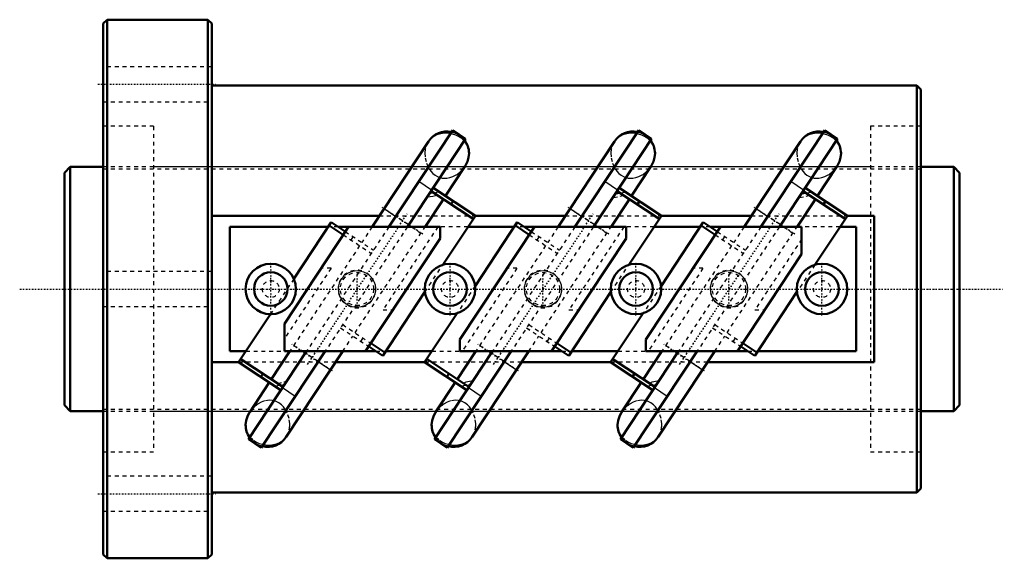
# Model space of a CAD drawing. Header units: millimetres. Extents: x -22 to 233, y -70 to 70.
import ezdxf

# ---------------------------------------------------------------- set-up
doc = ezdxf.new("R2010")
doc.units = ezdxf.units.MM
doc.linetypes.add('Center', pattern=[1.5, 0.45, -0.5, 0.05, -0.5])
doc.linetypes.add('Dashed', pattern=[2, 1, -1])
for name, color, linetype, lineweight in [('2d ConnectionPoints', 7, 'Continuous', 50), ('AM_0', 7, 'Continuous', 50), ('AM_4', 3, 'Continuous', 25), ('AM_5', 3, 'Continuous', 25), ('AM_7', 7, 'Center', 25), ('AM_9', 6, 'Dashed', 25)]:
    doc.layers.add(name, color=color, linetype=linetype, lineweight=lineweight)

# ---------------------------------------------------------------- blocks, each defined once
blk = doc.blocks.new('1_RR0100HBN6316_7_5N_0_in_HBN631675RRG2231LC00G200_0')
at = {"layer": 'AM_0'}
for p, q in [((1, 69.5), (0, 68.5)), ((27, 69.5), (1, 69.5)), ((1, 69.5), (1, -69.5)), ((27, 69.5), (27, -69.5)), ((28, 68.5), (27, 69.5)), ((0, 68.5), (0, -68.5)), ((28, 68.5), (28, -68.5)), ((210, 52.5), (28, 52.5)), ((210, 52.5), (210, -52.5)), ((211, 51.5), (210, 52.5)), ((211, 51.5), (211, -51.5)), ((90.2, 41), (73.72, 16.06)), ((93.54, 38.79), (90.2, 41)), ((138.2, 41), (121.72, 16.06)), ((141.54, 38.79), (138.2, 41)), ((186.2, 41), (169.72, 16.06)), ((189.54, 38.79), (186.2, 41)), ((93.54, 38.79), (78.51, 16.06)), ((141.54, 38.79), (126.51, 16.06)), ((189.54, 38.79), (174.51, 16.06)), ((83.96, 38.08), (69.4, 16.06)), ((131.96, 38.08), (117.4, 16.06)), ((179.96, 38.08), (165.4, 16.06)), ((88.34, 24.04), (93.36, 31.63)), ((136.34, 24.04), (141.36, 31.63)), ((184.34, 24.04), (189.36, 31.63)), ((85.16, 26.12), (96.05, 18.92)), ((133.16, 26.12), (144.05, 18.92)), ((181.16, 26.12), (192.05, 18.92)), ((83.07, 16.06), (87.79, 23.21)), ((84.61, 25.29), (95.5, 18.09)), ((131.07, 16.06), (135.79, 23.21)), ((132.61, 25.29), (143.5, 18.09)), ((179.07, 16.06), (183.79, 23.21)), ((180.61, 25.29), (191.5, 18.09)), ((90.35, 22.69), (89.8, 21.86)), ((138.43, 22.64), (137.87, 21.81)), ((186.43, 22.64), (185.87, 21.81)), ((28, 18.85), (71.24, 18.85)), ((96.05, 18.92), (87.66, 6.23)), ((96, 18.85), (119.24, 18.85)), ((144.05, 18.92), (135.66, 6.23)), ((144, 18.85), (167.24, 18.85)), ((192.05, 18.92), (183.66, 6.23)), ((192, 18.85), (199, 18.85)), ((199, -18.85), (199, 18.85)), ((58.08, 16.06), (32.69, 16.06)), ((32.69, 16.06), (32.69, -16.07)), ((46.75, -8.97), (63.29, 16.06)), ((58.85, 17.23), (49.2, 2.63)), ((58.3, 16.4), (61.93, 14)), ((58.85, 17.23), (62.48, 14.83)), ((86.94, 16.06), (60.62, 16.06)), ((86.94, 16.06), (86.94, 13.04)), ((92.06, -13.04), (111.29, 16.06)), ((106.08, 16.06), (94.16, 16.06)), ((106.85, 17.23), (95.96, 0.75)), ((106.38, 16.35), (106.93, 17.18)), ((106.38, 16.35), (109.93, 14)), ((106.85, 17.23), (110.48, 14.83)), ((134.94, 16.06), (108.62, 16.06)), ((134.94, 16.06), (134.94, 13.04)), ((140.06, -13.04), (159.29, 16.06)), ((154.08, 16.06), (142.16, 16.06)), ((154.85, 17.23), (143.96, 0.75)), ((154.3, 16.4), (157.93, 14)), ((154.85, 17.23), (158.48, 14.83)), ((180.25, 16.06), (156.62, 16.06)), ((180.25, 16.06), (180.25, 8.97)), ((194.31, 16.06), (190.16, 16.06)), ((194.31, -16.07), (194.31, 16.06)), ((86.94, 13.04), (67.71, -16.07)), ((134.94, 13.04), (115.71, -16.07)), ((180.25, 8.97), (163.71, -16.07)), ((83.04, -0.75), (72.15, -17.23)), ((131.04, -0.75), (120.15, -17.23)), ((179.04, -0.75), (168.15, -17.23)), ((43.16, -6.5), (34.95, -18.92)), ((91.34, -6.23), (82.95, -18.92)), ((139.34, -6.23), (130.95, -18.92)), ((46.75, -8.97), (46.75, -16.07)), ((68.52, -14.83), (72.15, -17.23)), ((69.07, -14), (72.7, -16.4)), ((92.06, -16.07), (92.06, -13.04)), ((116.52, -14.83), (120.15, -17.23)), ((116.53, -14.82), (120.16, -17.22)), ((117.08, -13.98), (120.71, -16.38)), ((140.06, -16.07), (140.06, -13.04)), ((164.52, -14.83), (168.15, -17.23)), ((164.53, -14.82), (168.16, -17.22)), ((165.08, -13.98), (168.71, -16.38)), ((32.69, -16.07), (36.84, -16.07)), ((52.49, -16.07), (37.46, -38.79)), ((57.28, -16.07), (40.8, -41)), ((48.17, -16.07), (43.37, -23.32)), ((46.75, -16.07), (70.38, -16.07)), ((47.21, -38.19), (61.84, -16.07)), ((72.92, -16.07), (84.84, -16.07)), ((100.49, -16.07), (85.46, -38.79)), ((105.28, -16.07), (88.8, -41)), ((96.17, -16.07), (91.37, -23.32)), ((92.06, -16.07), (118.38, -16.07)), ((95.21, -38.19), (109.84, -16.07)), ((120.92, -16.07), (132.84, -16.07)), ((148.49, -16.07), (133.46, -38.79)), ((153.28, -16.07), (136.8, -41)), ((144.17, -16.07), (139.37, -23.32)), ((140.06, -16.07), (166.38, -16.07)), ((143.21, -38.19), (157.84, -16.07)), ((168.92, -16.07), (194.31, -16.07)), ((35, -18.85), (28, -18.85)), ((34.95, -18.92), (45.84, -26.12)), ((35.5, -18.09), (46.39, -25.29)), ((83, -18.85), (60, -18.85)), ((82.95, -18.92), (93.84, -26.12)), ((83.03, -18.98), (83.58, -18.14)), ((83.58, -18.14), (94.39, -25.29)), ((131, -18.85), (108, -18.85)), ((130.95, -18.92), (141.84, -26.12)), ((131.5, -18.09), (142.39, -25.29)), ((199, -18.85), (156, -18.85)), ((40.65, -22.69), (41.2, -21.86)), ((88.65, -22.69), (89.2, -21.86)), ((136.57, -22.64), (137.13, -21.81)), ((42.82, -24.15), (37.8, -31.75)), ((90.82, -24.15), (85.8, -31.75)), ((138.82, -24.15), (133.8, -31.75)), ((40.8, -41), (37.46, -38.79)), ((88.8, -41), (85.46, -38.79)), ((136.8, -41), (133.46, -38.79)), ((28, -52.5), (210, -52.5)), ((210, -52.5), (211, -51.5)), ((0, -68.5), (1, -69.5)), ((27, -69.5), (28, -68.5)), ((1, -69.5), (27, -69.5))]:
    blk.add_line(p, q, dxfattribs=at)
for points in [[(93.33, 31.59), (93.51, 31.88), (94.01, 32.88), (94.31, 33.93), (94.41, 35.06), (94.41, 35.08)], [(141.33, 31.59), (141.51, 31.88), (142.01, 32.88), (142.31, 33.93), (142.41, 35.06), (142.41, 35.08)], [(189.33, 31.59), (189.51, 31.88), (190.01, 32.88), (190.31, 33.93), (190.41, 35.06), (190.41, 35.08)], [(37.83, -31.71), (37.68, -31.95), (37.21, -32.87), (36.87, -33.96), (36.75, -35.07), (36.75, -35.08)], [(85.83, -31.71), (85.68, -31.95), (85.21, -32.87), (84.87, -33.96), (84.75, -35.07), (84.75, -35.08)], [(133.83, -31.71), (133.68, -31.95), (133.21, -32.87), (132.87, -33.96), (132.75, -35.07), (132.75, -35.08)]]:
    blk.add_lwpolyline(points, dxfattribs=at)
for centre, radius in [((43.25, 0), 6.5), ((89.5, 0), 6.5), ((137.5, 0), 6.5), ((185.5, 0), 6.5), ((43.25, 0), 4.33), ((89.5, 0), 4.33), ((137.5, 0), 4.33), ((185.5, 0), 4.33)]:
    blk.add_circle(centre, radius, dxfattribs=at)
for centre, start, end in [((88.71, 34.94), 78.1583, 146.54), ((88.71, 34.94), 1.4083, 37.0688), ((136.71, 34.94), 78.1583, 146.54), ((136.71, 34.94), 1.4083, 37.0688), ((184.71, 34.94), 78.1583, 146.54), ((184.71, 34.94), 1.4083, 37.0688), ((42.45, -35.05), 180.297, 214.9217), ((90.45, -35.05), 180.297, 214.9217), ((138.45, -35.05), 180.297, 214.9217), ((42.45, -35.05), 256.0112, 326.54), ((90.45, -35.05), 256.0112, 326.54), ((138.45, -35.05), 256.0112, 326.54)]:
    blk.add_arc(centre, 5.7, start, end, dxfattribs=at)
at = {"layer": 'AM_4'}
for p, q in [((84.75, 25.51), (81.42, 27.71)), ((132.75, 25.51), (129.42, 27.71)), ((180.75, 25.51), (177.42, 27.71)), ((72.49, 20.74), (75.5, 18.75)), ((120.49, 20.74), (123.5, 18.75)), ((168.49, 20.74), (171.5, 18.75)), ((78.83, 16.55), (79.56, 16.06)), ((126.83, 16.55), (127.56, 16.06)), ((174.83, 16.55), (175.56, 16.06)), ((51.44, -16.07), (52.17, -16.55)), ((99.44, -16.07), (100.17, -16.55)), ((147.44, -16.07), (148.17, -16.55)), ((55.5, -18.75), (58.67, -20.85)), ((103.5, -18.75), (106.67, -20.85)), ((151.5, -18.75), (154.67, -20.85)), ((49.58, -27.71), (46.25, -25.51)), ((97.58, -27.71), (94.25, -25.51)), ((145.58, -27.71), (142.25, -25.51))]:
    blk.add_line(p, q, dxfattribs=at)
at = {"layer": 'AM_5', "linetype": 'Dashed'}
for centre in [(65.5, 0), (113.5, 0), (161.5, 0)]:
    blk.add_arc(centre, 4.86, 75, 15, dxfattribs=at)
at = {"layer": 'AM_7'}
for p, q in [((-1.4, 52.83), (29.4, 52.83)), ((82.48, 14.14), (72.02, 21.05)), ((130.48, 14.14), (120.02, 21.05)), ((178.48, 14.14), (168.02, 21.05)), ((52.75, -19.47), (78.41, 19.36)), ((100.75, -19.47), (126.41, 19.36)), ((148.75, -19.47), (174.41, 19.36)), ((43.25, -6.83), (43.25, 6.82)), ((89.5, -6.83), (89.5, 6.82)), ((137.5, -6.83), (137.5, 6.82)), ((185.5, -6.83), (185.5, 6.82)), ((65.5, -4.5), (65.5, 4.5)), ((113.5, -4.5), (113.5, 4.5)), ((161.5, -4.5), (161.5, 4.5)), ((59.15, -21.16), (48.69, -14.25)), ((107.15, -21.16), (96.69, -14.25)), ((155.15, -21.16), (144.69, -14.25)), ((-1.4, -52.83), (29.4, -52.83))]:
    blk.add_line(p, q, dxfattribs=at)
at = {"layer": 'AM_9'}
for p, q in [((28, 57.33), (0, 57.33)), ((0, 48.33), (28, 48.33)), ((13, 42), (0, 42)), ((13, 42), (13, -42)), ((198, 42), (198, -42)), ((211, 42), (198, 42)), ((84.32, 38.52), (83.84, 37.91)), ((132.32, 38.52), (131.84, 37.91)), ((180.32, 38.52), (179.84, 37.91)), ((83.84, 37.91), (83.74, 37.74)), ((131.84, 37.91), (131.74, 37.74)), ((179.84, 37.91), (179.74, 37.74)), ((198, 31.5), (13, 31.5)), ((71.24, 18.85), (96, 18.85)), ((78.83, 16.55), (75.5, 18.75)), ((119.24, 18.85), (144, 18.85)), ((126.83, 16.55), (123.5, 18.75)), ((167.24, 18.85), (192, 18.85)), ((174.83, 16.55), (171.5, 18.75)), ((73.72, 16.06), (52.49, -16.07)), ((78.51, 16.06), (57.28, -16.07)), ((60.62, 16.06), (58.08, 16.06)), ((64.99, -11.3), (83.07, 16.06)), ((69.4, 16.06), (66.73, 12.02)), ((86.37, 16.06), (72.21, -5.36)), ((79.56, 16.06), (82, 14.45)), ((94.16, 16.06), (86.94, 16.06)), ((121.72, 16.06), (100.49, -16.07)), ((126.51, 16.06), (105.28, -16.07)), ((108.62, 16.06), (106.08, 16.06)), ((113, -11.28), (131.07, 16.06)), ((117.4, 16.06), (114.73, 12.02)), ((134.37, 16.06), (120.21, -5.36)), ((127.56, 16.06), (130, 14.45)), ((142.16, 16.06), (134.94, 16.06)), ((169.72, 16.06), (148.49, -16.07)), ((174.51, 16.06), (153.28, -16.07)), ((156.62, 16.06), (154.08, 16.06)), ((161, -11.28), (179.07, 16.06)), ((165.4, 16.06), (162.73, 12.02)), ((175.56, 16.06), (178, 14.45)), ((190.16, 16.06), (180.25, 16.06)), ((61.93, 14), (69.19, 9.2)), ((62.48, 14.83), (69.74, 10.04)), ((64, 12.63), (64.55, 13.47)), ((109.93, 14), (117.19, 9.2)), ((110.48, 14.83), (117.74, 10.04)), ((112, 12.63), (112.55, 13.47)), ((157.93, 14), (165.19, 9.2)), ((158.48, 14.83), (165.74, 10.04)), ((159.92, 12.68), (160.47, 13.52)), ((180.25, 12.86), (168.21, -5.36)), ((66.18, 11.19), (48.17, -16.07)), ((114.18, 11.19), (96.17, -16.07)), ((162.18, 11.19), (144.17, -16.07)), ((58.79, 5.36), (46.75, -12.86)), ((58.79, 5.36), (56.21, 5.36)), ((83.04, -0.75), (87.66, 6.23)), ((106.79, 5.36), (92.63, -16.07)), ((106.79, 5.36), (104.21, 5.36)), ((131.04, -0.75), (135.66, 6.23)), ((154.79, 5.36), (140.63, -16.07)), ((154.79, 5.36), (152.21, 5.36)), ((183.66, 6.23), (179.04, -0.75)), ((28, 4.5), (0, 4.5)), ((49.2, 2.63), (43.16, -6.5)), ((95.96, 0.75), (91.34, -6.23)), ((143.96, 0.75), (139.34, -6.23)), ((0, -4.5), (28, -4.5)), ((72.21, -5.36), (74.79, -5.36)), ((120.21, -5.36), (122.79, -5.36)), ((168.21, -5.36), (170.79, -5.36)), ((61.26, -10.04), (68.52, -14.83)), ((61.81, -9.2), (69.07, -14)), ((109.26, -10.04), (116.52, -14.83)), ((109.27, -10.02), (116.53, -14.82)), ((109.83, -9.19), (117.08, -13.98)), ((157.26, -10.04), (164.52, -14.83)), ((157.27, -10.02), (164.53, -14.82)), ((157.83, -9.19), (165.08, -13.98)), ((61.84, -16.07), (64.43, -12.13)), ((67, -12.63), (66.45, -13.47)), ((109.84, -16.07), (112.44, -12.12)), ((115.09, -12.67), (114.54, -13.5)), ((157.84, -16.07), (160.44, -12.12)), ((163.09, -12.67), (162.54, -13.5)), ((49.16, -14.56), (51.44, -16.07)), ((97.16, -14.56), (99.44, -16.07)), ((145.16, -14.56), (147.44, -16.07)), ((36.84, -16.07), (46.75, -16.07)), ((55.5, -18.75), (52.17, -16.55)), ((70.38, -16.07), (72.92, -16.07)), ((84.84, -16.07), (92.06, -16.07)), ((103.5, -18.75), (100.17, -16.55)), ((118.38, -16.07), (120.92, -16.07)), ((132.84, -16.07), (140.06, -16.07)), ((151.5, -18.75), (148.17, -16.55)), ((166.38, -16.07), (168.92, -16.07)), ((60, -18.85), (35, -18.85)), ((108, -18.85), (83, -18.85)), ((156, -18.85), (131, -18.85)), ((13, -31.5), (198, -31.5)), ((0, -42), (13, -42)), ((198, -42), (211, -42)), ((28, -48.33), (0, -48.33)), ((0, -57.33), (28, -57.33))]:
    blk.add_line(p, q, dxfattribs=at)
for points in [[(94.25, 36.22), (93.86, 37.23), (93.17, 38.22), (92.52, 38.83), (91.71, 39.37), (90.97, 39.71), (90.13, 39.98), (89.26, 40.14), (88.32, 40.18), (87.56, 40.12), (86.79, 39.97), (86.14, 39.75), (85.54, 39.47), (84.96, 39.1), (84.46, 38.66), (84.32, 38.52)], [(89.88, 40.52), (90.68, 40.29), (91.46, 39.93), (92.25, 39.41), (92.96, 38.74), (93.26, 38.38)], [(142.25, 36.22), (141.86, 37.23), (141.17, 38.22), (140.52, 38.83), (139.71, 39.37), (138.97, 39.71), (138.13, 39.98), (137.26, 40.14), (136.32, 40.18), (135.56, 40.12), (134.79, 39.97), (134.14, 39.75), (133.54, 39.47), (132.96, 39.1), (132.46, 38.66), (132.32, 38.52)], [(137.88, 40.52), (138.68, 40.29), (139.46, 39.93), (140.25, 39.41), (140.96, 38.74), (141.26, 38.38)], [(190.25, 36.22), (189.86, 37.23), (189.17, 38.22), (188.52, 38.83), (187.71, 39.37), (186.97, 39.71), (186.13, 39.98), (185.26, 40.14), (184.32, 40.18), (183.56, 40.12), (182.79, 39.97), (182.14, 39.75), (181.54, 39.47), (180.96, 39.1), (180.46, 38.66), (180.32, 38.52)], [(185.88, 40.52), (186.68, 40.29), (187.46, 39.93), (188.25, 39.41), (188.96, 38.74), (189.26, 38.38)], [(83.11, 36.03), (83.02, 35.31), (83.01, 35.08)], [(94.41, 35.08), (94.26, 36.19), (94.25, 36.22)], [(131.11, 36.03), (131.02, 35.31), (131.01, 35.08)], [(142.41, 35.08), (142.26, 36.19), (142.25, 36.22)], [(179.11, 36.03), (179.02, 35.31), (179.01, 35.08)], [(190.41, 35.08), (190.26, 36.19), (190.25, 36.22)], [(83.01, 35.08), (83.09, 33.89), (83.44, 32.46), (84.11, 31.02), (84.55, 30.39), (85.1, 29.8), (85.63, 29.36), (86.26, 29), (86.82, 28.78), (87.44, 28.63), (88.06, 28.58), (88.7, 28.61), (89.48, 28.76), (90.24, 29.02), (91.14, 29.48), (91.96, 30.08), (92.82, 30.92), (93.33, 31.59)], [(131.01, 35.08), (131.09, 33.89), (131.44, 32.46), (132.11, 31.02), (132.55, 30.39), (133.1, 29.8), (133.63, 29.36), (134.26, 29), (134.82, 28.78), (135.44, 28.63), (136.06, 28.58), (136.7, 28.61), (137.48, 28.76), (138.24, 29.02), (139.14, 29.48), (139.96, 30.08), (140.82, 30.92), (141.33, 31.59)], [(179.01, 35.08), (179.09, 33.89), (179.44, 32.46), (180.11, 31.02), (180.55, 30.39), (181.1, 29.8), (181.63, 29.36), (182.26, 29), (182.82, 28.78), (183.44, 28.63), (184.06, 28.58), (184.7, 28.61), (185.48, 28.76), (186.24, 29.02), (187.14, 29.48), (187.96, 30.08), (188.82, 30.92), (189.33, 31.59)], [(83.62, 23.79), (84.36, 23.83), (85.11, 23.95), (86.15, 24.27)], [(86.76, 25.06), (85.63, 24.77), (84.21, 24.68)], [(134.29, 24.17), (132.71, 23.67), (131.45, 23.54)], [(132.21, 24.68), (132.83, 24.68), (133.8, 24.8), (134.76, 25.06)], [(182.29, 24.17), (180.71, 23.67), (179.45, 23.54)], [(180.21, 24.68), (180.83, 24.68), (181.8, 24.8), (182.76, 25.06)], [(62.13, 3.36), (61.25, 2.26), (60.91, 1.54), (60.7, 0.78), (60.64, 0.02), (60.7, -0.74), (60.88, -1.47), (61.19, -2.15), (61.6, -2.79), (62.12, -3.34), (62.74, -3.83), (63.43, -4.21), (64.2, -4.49), (65.01, -4.63), (65.86, -4.64), (66.69, -4.52), (67.5, -4.25), (68.24, -3.84), (68.9, -3.33), (69.46, -2.7), (69.88, -2.02), (70.18, -1.26), (70.33, -0.51), (70.36, 0.26), (70.25, 1.01), (70.02, 1.72), (69.67, 2.39), (69.23, 2.99), (68.67, 3.53), (68.03, 3.98), (67.3, 4.33), (66.52, 4.55), (65.68, 4.65), (64.84, 4.61), (64.01, 4.43), (63.23, 4.12), (62.13, 3.36)], [(110.13, 3.36), (109.25, 2.26), (108.91, 1.54), (108.7, 0.78), (108.64, 0.02), (108.7, -0.74), (108.88, -1.47), (109.19, -2.15), (109.6, -2.79), (110.12, -3.34), (110.74, -3.83), (111.43, -4.21), (112.2, -4.49), (113.01, -4.63), (113.86, -4.64), (114.69, -4.52), (115.5, -4.25), (116.24, -3.84), (116.9, -3.33), (117.46, -2.7), (117.88, -2.02), (118.18, -1.26), (118.33, -0.51), (118.36, 0.26), (118.25, 1.01), (118.02, 1.72), (117.67, 2.39), (117.23, 2.99), (116.67, 3.53), (116.03, 3.98), (115.3, 4.33), (114.52, 4.55), (113.68, 4.65), (112.84, 4.61), (112.01, 4.43), (111.23, 4.12), (110.13, 3.36)], [(158.13, 3.36), (157.25, 2.26), (156.91, 1.54), (156.7, 0.78), (156.64, 0.02), (156.7, -0.74), (156.88, -1.47), (157.19, -2.15), (157.6, -2.79), (158.12, -3.34), (158.74, -3.83), (159.43, -4.21), (160.2, -4.49), (161.01, -4.63), (161.86, -4.64), (162.69, -4.52), (163.5, -4.25), (164.24, -3.84), (164.9, -3.33), (165.46, -2.7), (165.88, -2.02), (166.18, -1.26), (166.33, -0.51), (166.36, 0.26), (166.25, 1.01), (166.02, 1.72), (165.67, 2.39), (165.23, 2.99), (164.67, 3.53), (164.03, 3.98), (163.3, 4.33), (162.52, 4.55), (161.68, 4.65), (160.84, 4.61), (160.01, 4.43), (159.23, 4.12), (158.13, 3.36)], [(46.72, -24.78), (46.26, -24.79), (45.33, -24.92), (44.41, -25.17)], [(45.02, -24.38), (46.63, -23.96), (47.31, -23.9)], [(94.72, -24.78), (94.26, -24.79), (93.33, -24.92), (92.41, -25.17)], [(92.88, -24.28), (93.63, -24), (94.53, -23.77), (95.47, -23.65)], [(142.72, -24.78), (142.26, -24.79), (141.33, -24.92), (140.41, -25.17)], [(140.88, -24.28), (141.63, -24), (142.53, -23.77), (143.47, -23.65)], [(48.15, -35.08), (48.15, -34.73), (47.96, -33.4), (47.51, -32.03), (47.07, -31.2), (46.5, -30.4), (45.98, -29.86), (45.36, -29.39), (44.81, -29.09), (44.2, -28.87), (43.57, -28.75), (42.9, -28.71), (41.65, -28.9), (40.8, -29.2), (39.99, -29.63), (39.09, -30.29), (38.3, -31.09), (37.83, -31.71)], [(96.15, -35.08), (96.15, -34.73), (95.96, -33.4), (95.51, -32.03), (95.07, -31.2), (94.5, -30.4), (93.98, -29.86), (93.36, -29.39), (92.81, -29.09), (92.2, -28.87), (91.57, -28.75), (90.9, -28.71), (89.65, -28.9), (88.8, -29.2), (87.99, -29.63), (87.09, -30.29), (86.3, -31.09), (85.83, -31.71)], [(144.15, -35.08), (144.15, -34.73), (143.96, -33.4), (143.51, -32.03), (143.07, -31.2), (142.5, -30.4), (141.98, -29.86), (141.36, -29.39), (140.81, -29.09), (140.2, -28.87), (139.57, -28.75), (138.9, -28.71), (137.65, -28.9), (136.8, -29.2), (135.99, -29.63), (135.09, -30.29), (134.3, -31.09), (133.83, -31.71)], [(36.75, -35.08), (36.88, -36.18), (36.9, -36.27)], [(48.03, -36.3), (48.08, -36.03), (48.15, -35.08)], [(84.75, -35.08), (84.88, -36.18), (84.9, -36.27)], [(96.03, -36.3), (96.08, -36.03), (96.15, -35.08)], [(132.75, -35.08), (132.88, -36.18), (132.9, -36.27)], [(144.03, -36.3), (144.08, -36.03), (144.15, -35.08)], [(36.9, -36.27), (37.28, -37.27), (37.9, -38.2), (38.81, -39.04), (39.55, -39.51)], [(39.55, -39.51), (40.26, -39.83), (41.06, -40.08), (41.89, -40.23), (42.79, -40.27), (43.56, -40.22), (44.33, -40.08), (44.98, -39.87), (45.6, -39.59), (46.17, -39.22), (46.68, -38.8), (47.29, -38.07), (47.33, -38.02)], [(84.9, -36.27), (85.28, -37.27), (85.9, -38.2), (86.81, -39.04), (87.55, -39.51)], [(87.55, -39.51), (88.26, -39.83), (89.06, -40.08), (89.89, -40.23), (90.79, -40.27), (91.56, -40.22), (92.33, -40.08), (92.98, -39.87), (93.6, -39.59), (94.17, -39.22), (94.68, -38.8), (95.29, -38.07), (95.33, -38.02)], [(132.9, -36.27), (133.28, -37.27), (133.9, -38.2), (134.81, -39.04), (135.55, -39.51)], [(135.55, -39.51), (136.26, -39.83), (137.06, -40.08), (137.89, -40.23), (138.79, -40.27), (139.56, -40.22), (140.33, -40.08), (140.98, -39.87), (141.6, -39.59), (142.17, -39.22), (142.68, -38.8), (143.29, -38.07), (143.33, -38.02)], [(41.08, -40.58), (40.38, -40.36), (39.52, -39.94), (38.74, -39.37), (37.92, -38.5), (37.78, -38.31)], [(89.08, -40.58), (88.38, -40.36), (87.52, -39.94), (86.74, -39.37), (85.92, -38.5), (85.78, -38.31)], [(137.08, -40.58), (136.38, -40.36), (135.52, -39.94), (134.74, -39.37), (133.92, -38.5), (133.78, -38.31)]]:
    blk.add_lwpolyline(points, dxfattribs=at)
for centre, radius in [((65.5, 0), 4.28), ((113.5, 0), 4.28), ((161.5, 0), 4.28), ((43.25, 0), 2.17), ((89.5, 0), 2.17), ((137.5, 0), 2.17), ((185.5, 0), 2.17)]:
    blk.add_circle(centre, radius, dxfattribs=at)
for centre, start, end in [((88.71, 34.94), 146.54, 178.6801), ((136.71, 34.94), 146.54, 178.6801), ((184.71, 34.94), 146.54, 178.6801), ((42.45, -35.05), 326.54, 359.7662), ((90.45, -35.05), 326.54, 359.7662), ((138.45, -35.05), 326.54, 359.7662)]:
    blk.add_arc(centre, 5.7, start, end, dxfattribs=at)
blk = doc.blocks.new('2_RR0100HBN6316_7_50S_0_in_HBN631675RRG2231LC00G200_0')
at = {"layer": 'AM_0'}
for p, q in [((-8.5, 31.5), (-10, 30)), ((0, 31.5), (-8.5, 31.5)), ((-8.5, 31.5), (-8.5, -31.5)), ((219.5, 31.5), (211, 31.5)), ((221, 30), (219.5, 31.5)), ((219.5, 31.5), (219.5, -31.5)), ((-10, 30), (-10, -30)), ((221, 30), (221, -30)), ((-10, -30), (-8.5, -31.5)), ((219.5, -31.5), (221, -30)), ((-8.5, -31.5), (0, -31.5)), ((211, -31.5), (219.5, -31.5))]:
    blk.add_line(p, q, dxfattribs=at)
at = {"layer": 'AM_5', "linetype": 'Dashed'}
for p, q in [((0, 31.04), (211, 31.04)), ((0, -31.04), (211, -31.04))]:
    blk.add_line(p, q, dxfattribs=at)
at = {"layer": 'AM_7'}
blk.add_line((-21.55, 0), (232.55, 0), dxfattribs=at)
at = {"layer": 'AM_9'}
for p, q in [((211, 31.5), (0, 31.5)), ((0, -31.5), (211, -31.5))]:
    blk.add_line(p, q, dxfattribs=at)

msp = doc.modelspace()

# ---------------------------------------------------------------- linework, layer by layer
at = {"layer": '2d ConnectionPoints'}
msp.add_point((0, 0), dxfattribs=at)
msp.add_point((0, 0), dxfattribs=at)

# ---------------------------------------------------------------- block references
for name in ['1_RR0100HBN6316_7_5N_0_in_HBN631675RRG2231LC00G200_0', '2_RR0100HBN6316_7_50S_0_in_HBN631675RRG2231LC00G200_0']:
    msp.add_blockref(name, (0, 0))

doc.saveas('drawing.dxf')
